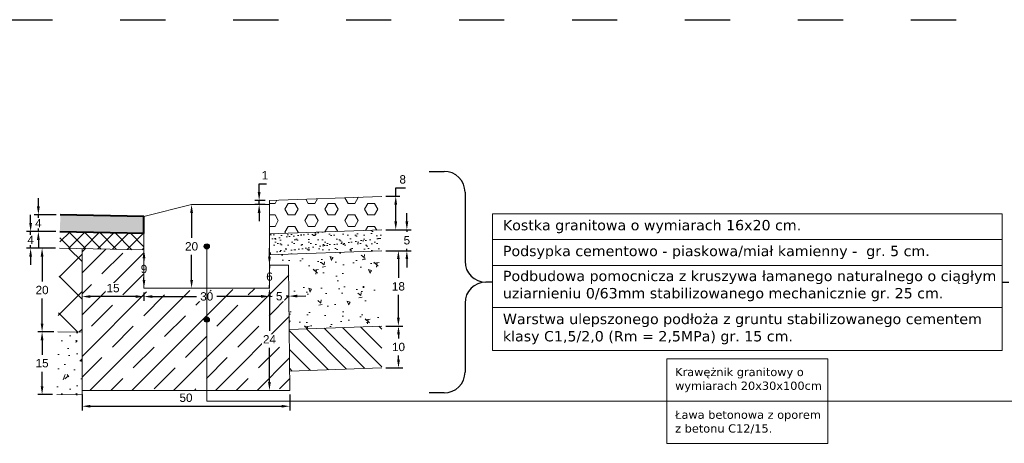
# Model space of a CAD drawing. Header units: millimetres. Extents: x 2422 to 2697, y 999 to 1037.
# Tile 7 of 48: x 2664.04 to 2666.4, y 999.3 to 1000.31. Entities that reach past the tile are written whole.
import ezdxf

# ---------------------------------------------------------------- set-up
doc = ezdxf.new("R2010")
doc.units = ezdxf.units.MM
doc.linetypes.add('ACAD_ISO03W100', pattern=[30, 12, -18])
for name, color, linetype, lineweight, true_color in [('1_warstwa_ścier.', 7, 'Continuous', 15, 0x636363), ('2_warstwa_wiąż.', 7, 'Continuous', 13, 0x8d8268), ('_PN-nawierzchnia_asfalt', 250, 'Continuous', 40, 0x333333), ('Ulepszone_podloze_stab.', 7, 'Continuous', 13, 0x99410b)]:
    doc.layers.add(name, color=color, linetype=linetype, lineweight=lineweight, true_color=true_color)
doc.layers.add('1_warstwa_ścier._wypel', color=7, linetype='Continuous', true_color=0x636363, transparency=0.7)
doc.layers.add('4_podbudowa_pom.', color=7, linetype='Continuous', true_color=0x906713)
for name, color, linetype, lineweight in [('_JB_Opisowe', 7, 'Continuous', 0), ('_JB_Podsypka', 30, 'Continuous', 9), ('_JB_Wypełnienie_Ronda', 7, 'Continuous', 9), ('_JB_Ława', 1, 'Continuous', 13), ('_PN-konstrukcja_linie', 7, 'Continuous', 18), ('_SZK-wymiary_0.2', 7, 'Continuous', 15), ('kraweznik', 5, 'Continuous', 13)]:
    doc.layers.add(name, color=color, linetype=linetype, lineweight=lineweight)
doc.layers.add('_SZK-opis_0.2', color=7, linetype='Continuous')
doc.layers.add('TEMP', color=80, linetype='Continuous', plot=False)
doc.styles.add('kuba', font='verdana.ttf', dxfattribs={"height": 0.1})
doc.styles.add('standard szczeg', font='arial.ttf', dxfattribs={"height": 0.02})
doc.dimstyles.new('p normalny szczeg.', dxfattribs={"dimtxt": 0.02, "dimasz": 0.02, "dimexe": 0.01, "dimexo": 0.01, "dimgap": 0.01, "dimtad": 1, "dimtih": 1, "dimtoh": 1, "dimdec": 0, "dimlfac": 100, "dimzin": 1, "dimtxsty": 'standard szczeg', "dimcen": 2.5, "dimazin": 0, "dimtfac": 1, "dimtdec": 0, "dimtmove": 0, "dimatfit": 3, "dimfxl": 1, "dimarcsym": 0})

# ---------------------------------------------------------------- blocks, each defined once
blk = doc.blocks.new('*D345')
at = {"layer": '_SZK-wymiary_0.2', "color": 0, "lineweight": -2, "transparency": 16777216}
for p, q in [((2664.1235, 999.5662), (2664.0855, 999.5662)), ((2664.0955, 999.5462), (2664.0955, 999.5115)), ((2664.0955, 999.4363), (2664.0955, 999.471)), ((2664.1205, 999.4163), (2664.0855, 999.4163))]:
    blk.add_line(p, q, dxfattribs=at)
at = {"layer": '_SZK-wymiary_0.2', "color": 0, "transparency": 16777216}
for points in [[(2664.0922, 999.5462), (2664.0989, 999.5462), (2664.0955, 999.5662)], [(2664.0922, 999.4363), (2664.0989, 999.4363), (2664.0955, 999.4163)]]:
    blk.add_solid(points, dxfattribs=at)
at = {"layer": 'Defpoints', "color": 0, "transparency": 16777216}
for p in [(2664.1335, 999.5662), (2664.0955, 999.4163), (2664.1305, 999.4163)]:
    blk.add_point(p, dxfattribs=at)
at = {"layer": '_SZK-wymiary_0.2', "color": 0, "transparency": 16777216, "insert": (2664.0955, 999.4912), "char_height": 0.02, "attachment_point": 5, "style": 'standard szczeg'}
blk.add_mtext('15', dxfattribs=at)
blk = doc.blocks.new('*D346')
at = {"layer": '_SZK-wymiary_0.2', "color": 0, "lineweight": -2, "transparency": 16777216}
for p, q in [((2664.1275, 999.7662), (2664.0855, 999.7662)), ((2664.0955, 999.7462), (2664.0955, 999.6864)), ((2664.0955, 999.5862), (2664.0955, 999.646)), ((2664.1235, 999.5662), (2664.0855, 999.5662))]:
    blk.add_line(p, q, dxfattribs=at)
at = {"layer": '_SZK-wymiary_0.2', "color": 0, "transparency": 16777216}
for points in [[(2664.0922, 999.7462), (2664.0989, 999.7462), (2664.0955, 999.7662)], [(2664.0922, 999.5862), (2664.0989, 999.5862), (2664.0955, 999.5662)]]:
    blk.add_solid(points, dxfattribs=at)
at = {"layer": 'Defpoints', "color": 0, "transparency": 16777216}
for p in [(2664.1375, 999.7662), (2664.0955, 999.5662), (2664.1335, 999.5662)]:
    blk.add_point(p, dxfattribs=at)
at = {"layer": '_SZK-wymiary_0.2', "color": 0, "transparency": 16777216, "insert": (2664.0955, 999.6662), "char_height": 0.02, "attachment_point": 5, "style": 'standard szczeg'}
blk.add_mtext('20', dxfattribs=at)
blk = doc.blocks.new('*D347')
at = {"layer": '_SZK-wymiary_0.2', "color": 0, "lineweight": -2, "transparency": 16777216}
for p, q in [((2664.0866, 999.8662), (2664.0866, 999.8862)), ((2664.1291, 999.8462), (2664.0766, 999.8462)), ((2664.0866, 999.8062), (2664.0866, 999.8462)), ((2664.1283, 999.8062), (2664.0766, 999.8062)), ((2664.0866, 999.7862), (2664.0866, 999.7662))]:
    blk.add_line(p, q, dxfattribs=at)
at = {"layer": '_SZK-wymiary_0.2', "color": 0, "transparency": 16777216}
for points in [[(2664.0833, 999.8662), (2664.09, 999.8662), (2664.0866, 999.8462)], [(2664.0833, 999.7862), (2664.09, 999.7862), (2664.0866, 999.8062)]]:
    blk.add_solid(points, dxfattribs=at)
at = {"layer": 'Defpoints', "color": 0, "transparency": 16777216}
for p in [(2664.1391, 999.8462), (2664.1383, 999.8062)]:
    blk.add_point(p, dxfattribs=at)
at = {"layer": '_SZK-wymiary_0.2', "color": 0, "transparency": 16777216, "insert": (2664.0866, 999.8262), "char_height": 0.02, "attachment_point": 5, "style": 'standard szczeg', "bg_fill": 3, "box_fill_scale": 1.1, "bg_fill_color": 256, "bg_fill_true_color": 13158600, "bg_fill_transparency": 0}
blk.add_mtext('4', dxfattribs=at)
at = {"layer": 'Defpoints', "color": 0, "transparency": 16777216}
blk.add_point((2664.0866, 999.8462), dxfattribs=at)
blk = doc.blocks.new('*D348')
at = {"layer": '_SZK-wymiary_0.2', "color": 0, "lineweight": -2, "transparency": 16777216}
for p, q in [((2664.0681, 999.8262), (2664.0681, 999.8462)), ((2664.1283, 999.8062), (2664.0581, 999.8062)), ((2664.0681, 999.7662), (2664.0681, 999.8062)), ((2664.1275, 999.7662), (2664.0581, 999.7662)), ((2664.0681, 999.7462), (2664.0681, 999.7262))]:
    blk.add_line(p, q, dxfattribs=at)
at = {"layer": '_SZK-wymiary_0.2', "color": 0, "transparency": 16777216}
for points in [[(2664.0648, 999.8262), (2664.0714, 999.8262), (2664.0681, 999.8062)], [(2664.0648, 999.7462), (2664.0714, 999.7462), (2664.0681, 999.7662)]]:
    blk.add_solid(points, dxfattribs=at)
at = {"layer": 'Defpoints', "color": 0, "transparency": 16777216}
for p in [(2664.1383, 999.8062), (2664.1375, 999.7662)]:
    blk.add_point(p, dxfattribs=at)
at = {"layer": '_SZK-wymiary_0.2', "color": 0, "transparency": 16777216, "insert": (2664.0681, 999.7862), "char_height": 0.02, "attachment_point": 5, "style": 'standard szczeg', "bg_fill": 3, "box_fill_scale": 1.1, "bg_fill_color": 256, "bg_fill_true_color": 13158600, "bg_fill_transparency": 0}
blk.add_mtext('4', dxfattribs=at)
at = {"layer": 'Defpoints', "color": 0, "transparency": 16777216}
blk.add_point((2664.0681, 999.8062), dxfattribs=at)
blk = doc.blocks.new('*D349')
at = {"layer": '_SZK-wymiary_0.2', "color": 0, "lineweight": -2, "transparency": 16777216}
for p, q in [((2664.6144, 999.9006), (2664.6144, 999.9206)), ((2664.6144, 999.9206), (2664.6318, 999.9206)), ((2664.6291, 999.8806), (2664.6044, 999.8806)), ((2664.6144, 999.8706), (2664.6144, 999.8806)), ((2664.6291, 999.8706), (2664.6044, 999.8706)), ((2664.6144, 999.8506), (2664.6144, 999.8306))]:
    blk.add_line(p, q, dxfattribs=at)
at = {"layer": '_SZK-wymiary_0.2', "color": 0, "transparency": 16777216}
for points in [[(2664.6111, 999.9006), (2664.6178, 999.9006), (2664.6144, 999.8806)], [(2664.6111, 999.8506), (2664.6178, 999.8506), (2664.6144, 999.8706)]]:
    blk.add_solid(points, dxfattribs=at)
at = {"layer": 'Defpoints', "color": 0, "transparency": 16777216}
for p in [(2664.6144, 999.8806), (2664.6391, 999.8806), (2664.6391, 999.8706)]:
    blk.add_point(p, dxfattribs=at)
at = {"layer": '_SZK-wymiary_0.2', "color": 0, "transparency": 16777216, "insert": (2664.6281, 999.9407), "char_height": 0.02, "attachment_point": 5, "style": 'standard szczeg', "bg_fill": 3, "box_fill_scale": 1.1, "bg_fill_color": 256, "bg_fill_true_color": 13158600, "bg_fill_transparency": 0}
blk.add_mtext('1', dxfattribs=at)
blk = doc.blocks.new('*D351')
at = {"layer": '_SZK-wymiary_0.2', "color": 0, "lineweight": -2, "transparency": 16777216}
for p, q in [((2664.4529, 999.8506), (2664.4529, 999.7908)), ((2664.4529, 999.6906), (2664.4529, 999.7504))]:
    blk.add_line(p, q, dxfattribs=at)
at = {"layer": '_SZK-wymiary_0.2', "color": 0, "transparency": 16777216}
for points in [[(2664.4496, 999.8506), (2664.4563, 999.8506), (2664.4529, 999.8706)], [(2664.4496, 999.6906), (2664.4563, 999.6906), (2664.4529, 999.6706)]]:
    blk.add_solid(points, dxfattribs=at)
at = {"layer": 'Defpoints', "color": 0, "transparency": 16777216}
for p in [(2664.4529, 999.8706), (2664.4529, 999.6706), (2664.4529, 999.6706)]:
    blk.add_point(p, dxfattribs=at)
at = {"layer": '_SZK-wymiary_0.2', "color": 0, "transparency": 16777216, "insert": (2664.4529, 999.7706), "char_height": 0.02, "attachment_point": 5, "style": 'standard szczeg', "bg_fill": 3, "box_fill_scale": 1.1, "bg_fill_color": 256, "bg_fill_true_color": 13158600, "bg_fill_transparency": 0}
blk.add_mtext('20', dxfattribs=at)
blk = doc.blocks.new('*D350')
at = {"layer": '_SZK-wymiary_0.2', "color": 0, "lineweight": -2, "transparency": 16777216}
for p, q in [((2664.1912, 999.4162), (2664.1912, 999.3783)), ((2664.6881, 999.416), (2664.6881, 999.3783)), ((2664.2112, 999.3883), (2664.6681, 999.3883))]:
    blk.add_line(p, q, dxfattribs=at)
at = {"layer": '_SZK-wymiary_0.2', "color": 0, "transparency": 16777216}
for points in [[(2664.2112, 999.3916), (2664.2112, 999.385), (2664.1912, 999.3883)], [(2664.6681, 999.3916), (2664.6681, 999.385), (2664.6881, 999.3883)]]:
    blk.add_solid(points, dxfattribs=at)
at = {"layer": 'Defpoints', "color": 0, "transparency": 16777216}
for p in [(2664.1912, 999.4262), (2664.6881, 999.426), (2664.6881, 999.3883)]:
    blk.add_point(p, dxfattribs=at)
at = {"layer": '_SZK-wymiary_0.2', "color": 0, "transparency": 16777216, "insert": (2664.4396, 999.4085), "char_height": 0.02, "attachment_point": 5, "style": 'standard szczeg', "bg_fill": 3, "box_fill_scale": 1.1, "bg_fill_color": 256, "bg_fill_true_color": 13158600, "bg_fill_transparency": 0}
blk.add_mtext('50', dxfattribs=at)
blk = doc.blocks.new('*D352')
at = {"layer": '_SZK-wymiary_0.2', "color": 0, "lineweight": -2, "transparency": 16777216}
for p, q in [((2664.3391, 999.6606), (2664.3391, 999.6406)), ((2664.3591, 999.6507), (2664.4648, 999.6508)), ((2664.6191, 999.6511), (2664.5134, 999.6509)), ((2664.6391, 999.6611), (2664.6391, 999.6411))]:
    blk.add_line(p, q, dxfattribs=at)
at = {"layer": '_SZK-wymiary_0.2', "color": 0, "transparency": 16777216}
for points in [[(2664.3591, 999.654), (2664.3591, 999.6473), (2664.3391, 999.6506)], [(2664.6191, 999.6544), (2664.6191, 999.6478), (2664.6391, 999.6511)]]:
    blk.add_solid(points, dxfattribs=at)
at = {"layer": 'Defpoints', "color": 0, "transparency": 16777216}
for p in [(2664.3391, 999.6706), (2664.6391, 999.6711), (2664.3391, 999.6506)]:
    blk.add_point(p, dxfattribs=at)
at = {"layer": '_SZK-wymiary_0.2', "color": 0, "transparency": 16777216, "insert": (2664.4891, 999.6509), "char_height": 0.02, "attachment_point": 5, "style": 'standard szczeg', "bg_fill": 3, "box_fill_scale": 1.1, "bg_fill_color": 256, "bg_fill_true_color": 13158600, "bg_fill_transparency": 0}
blk.add_mtext('30', dxfattribs=at)
blk = doc.blocks.new('*D353')
at = {"layer": '_SZK-wymiary_0.2', "color": 0, "lineweight": -2, "transparency": 16777216}
for p, q in [((2664.6191, 999.6509), (2664.5991, 999.6507)), ((2664.6391, 999.6511), (2664.6458, 999.6512)), ((2664.6857, 999.6516), (2664.679, 999.6515)), ((2664.7057, 999.6518), (2664.7257, 999.652))]:
    blk.add_line(p, q, dxfattribs=at)
at = {"layer": '_SZK-wymiary_0.2', "color": 0, "transparency": 16777216}
for points in [[(2664.6191, 999.6542), (2664.6192, 999.6476), (2664.6391, 999.6511)], [(2664.7056, 999.6552), (2664.7057, 999.6485), (2664.6857, 999.6516)]]:
    blk.add_solid(points, dxfattribs=at)
at = {"layer": 'Defpoints', "color": 0, "transparency": 16777216}
for p in [(2664.6391, 999.6511), (2664.6857, 999.6516), (2664.6857, 999.6516)]:
    blk.add_point(p, dxfattribs=at)
at = {"layer": '_SZK-wymiary_0.2', "color": 0, "transparency": 16777216, "insert": (2664.6624, 999.6514), "char_height": 0.02, "attachment_point": 5, "style": 'standard szczeg', "bg_fill": 3, "box_fill_scale": 1.1, "bg_fill_color": 256, "bg_fill_true_color": 13158600, "bg_fill_transparency": 0}
blk.add_mtext('5', dxfattribs=at)
blk = doc.blocks.new('*D354')
at = {"layer": '_SZK-wymiary_0.2', "color": 0, "lineweight": -2, "transparency": 16777216}
blk.add_line((2664.3191, 999.6506), (2664.2112, 999.6506), dxfattribs=at)
at = {"layer": '_SZK-wymiary_0.2', "color": 0, "transparency": 16777216}
for points in [[(2664.2112, 999.654), (2664.2112, 999.6473), (2664.1912, 999.6506)], [(2664.3191, 999.654), (2664.3191, 999.6473), (2664.3391, 999.6506)]]:
    blk.add_solid(points, dxfattribs=at)
at = {"layer": 'Defpoints', "color": 0, "transparency": 16777216}
for p in [(2664.1912, 999.6506), (2664.1912, 999.6506), (2664.3391, 999.6506)]:
    blk.add_point(p, dxfattribs=at)
at = {"layer": '_SZK-wymiary_0.2', "color": 0, "transparency": 16777216, "insert": (2664.2652, 999.6708), "char_height": 0.02, "attachment_point": 5, "style": 'standard szczeg', "bg_fill": 3, "box_fill_scale": 1.1, "bg_fill_color": 256, "bg_fill_true_color": 13158600, "bg_fill_transparency": 0}
blk.add_mtext('15', dxfattribs=at)
blk = doc.blocks.new('*D355')
at = {"layer": '_SZK-wymiary_0.2', "color": 0, "lineweight": -2, "transparency": 16777216}
for p, q in [((2664.6391, 999.6506), (2664.6391, 999.5685)), ((2664.6391, 999.4462), (2664.6391, 999.5284))]:
    blk.add_line(p, q, dxfattribs=at)
at = {"layer": '_SZK-wymiary_0.2', "color": 0, "transparency": 16777216}
for points in [[(2664.6358, 999.6506), (2664.6424, 999.6506), (2664.6391, 999.6706)], [(2664.6358, 999.4462), (2664.6424, 999.4462), (2664.6391, 999.4262)]]:
    blk.add_solid(points, dxfattribs=at)
at = {"layer": 'Defpoints', "color": 0, "transparency": 16777216}
for p in [(2664.6391, 999.6706), (2664.6391, 999.4262), (2664.6391, 999.4262)]:
    blk.add_point(p, dxfattribs=at)
at = {"layer": '_SZK-wymiary_0.2', "color": 0, "transparency": 16777216, "insert": (2664.6391, 999.5484), "char_height": 0.02, "attachment_point": 5, "style": 'standard szczeg', "bg_fill": 3, "box_fill_scale": 1.1, "bg_fill_color": 256, "bg_fill_true_color": 13158600, "bg_fill_transparency": 0}
blk.add_mtext('24', dxfattribs=at)
blk = doc.blocks.new('*D356')
at = {"layer": '_SZK-wymiary_0.2', "color": 0, "lineweight": -2, "transparency": 16777216}
for p, q in [((2664.6391, 999.746), (2664.6391, 999.766)), ((2664.6391, 999.726), (2664.6391, 999.7185)), ((2664.6391, 999.6706), (2664.6391, 999.6781)), ((2664.6391, 999.6506), (2664.6391, 999.6306))]:
    blk.add_line(p, q, dxfattribs=at)
at = {"layer": '_SZK-wymiary_0.2', "color": 0, "transparency": 16777216}
for points in [[(2664.6358, 999.746), (2664.6424, 999.746), (2664.6391, 999.726)], [(2664.6358, 999.6506), (2664.6424, 999.6506), (2664.6391, 999.6706)]]:
    blk.add_solid(points, dxfattribs=at)
at = {"layer": 'Defpoints', "color": 0, "transparency": 16777216}
for p in [(2664.6391, 999.726), (2664.6391, 999.726), (2664.6391, 999.6706)]:
    blk.add_point(p, dxfattribs=at)
at = {"layer": '_SZK-wymiary_0.2', "color": 0, "transparency": 16777216, "insert": (2664.6391, 999.6983), "char_height": 0.02, "attachment_point": 5, "style": 'standard szczeg', "bg_fill": 3, "box_fill_scale": 1.1, "bg_fill_color": 256, "bg_fill_true_color": 13158600, "bg_fill_transparency": 0}
blk.add_mtext('6', dxfattribs=at)
blk = doc.blocks.new('*D357')
at = {"layer": '_SZK-wymiary_0.2', "color": 0, "lineweight": -2, "transparency": 16777216}
for p, q in [((2664.3391, 999.7422), (2664.3391, 999.7366)), ((2664.3391, 999.6906), (2664.3391, 999.6962))]:
    blk.add_line(p, q, dxfattribs=at)
at = {"layer": '_SZK-wymiary_0.2', "color": 0, "transparency": 16777216}
for points in [[(2664.3358, 999.7422), (2664.3425, 999.7422), (2664.3391, 999.7622)], [(2664.3358, 999.6906), (2664.3424, 999.6906), (2664.3391, 999.6706)]]:
    blk.add_solid(points, dxfattribs=at)
at = {"layer": 'Defpoints', "color": 0, "transparency": 16777216}
for p in [(2664.3391, 999.7622), (2664.3391, 999.7622), (2664.3391, 999.6706)]:
    blk.add_point(p, dxfattribs=at)
at = {"layer": '_SZK-wymiary_0.2', "color": 0, "transparency": 16777216, "insert": (2664.3391, 999.7164), "char_height": 0.02, "attachment_point": 5, "style": 'standard szczeg', "bg_fill": 3, "box_fill_scale": 1.1, "bg_fill_color": 256, "bg_fill_true_color": 13158600, "bg_fill_transparency": 0}
blk.add_mtext('9', dxfattribs=at)
blk = doc.blocks.new('*D362')
at = {"layer": '_SZK-wymiary_0.2', "color": 0, "lineweight": -2, "transparency": 16777216}
for p, q in [((2664.9176, 999.7602), (2664.9573, 999.7602)), ((2664.9473, 999.7402), (2664.9473, 999.6951)), ((2664.9473, 999.6001), (2664.9473, 999.6547)), ((2664.9176, 999.5801), (2664.9573, 999.5801))]:
    blk.add_line(p, q, dxfattribs=at)
at = {"layer": '_SZK-wymiary_0.2', "color": 0, "transparency": 16777216}
for points in [[(2664.944, 999.7402), (2664.9506, 999.7402), (2664.9473, 999.7602)], [(2664.944, 999.6001), (2664.9506, 999.6001), (2664.9473, 999.5801)]]:
    blk.add_solid(points, dxfattribs=at)
at = {"layer": 'Defpoints', "color": 0, "transparency": 16777216}
for p in [(2664.9076, 999.7602), (2664.9076, 999.5801), (2664.9473, 999.5801)]:
    blk.add_point(p, dxfattribs=at)
at = {"layer": '_SZK-wymiary_0.2', "color": 0, "transparency": 16777216, "insert": (2664.9473, 999.6749), "char_height": 0.02, "attachment_point": 5, "style": 'standard szczeg'}
blk.add_mtext('18', dxfattribs=at)
blk = doc.blocks.new('*D363')
at = {"layer": '_SZK-wymiary_0.2', "color": 0, "lineweight": -2, "transparency": 16777216}
for p, q in [((2664.9176, 999.5801), (2664.9576, 999.5801)), ((2664.9476, 999.5601), (2664.9476, 999.5503)), ((2664.9476, 999.5), (2664.9476, 999.5098)), ((2664.9176, 999.48), (2664.9576, 999.48))]:
    blk.add_line(p, q, dxfattribs=at)
at = {"layer": '_SZK-wymiary_0.2', "color": 0, "transparency": 16777216}
for points in [[(2664.9442, 999.5601), (2664.9509, 999.5601), (2664.9476, 999.5801)], [(2664.9442, 999.5), (2664.9509, 999.5), (2664.9476, 999.48)]]:
    blk.add_solid(points, dxfattribs=at)
at = {"layer": 'Defpoints', "color": 0, "transparency": 16777216}
for p in [(2664.9076, 999.5801), (2664.9076, 999.48), (2664.9476, 999.48)]:
    blk.add_point(p, dxfattribs=at)
at = {"layer": '_SZK-wymiary_0.2', "color": 0, "transparency": 16777216, "insert": (2664.9476, 999.53), "char_height": 0.02, "attachment_point": 5, "style": 'standard szczeg'}
blk.add_mtext('10', dxfattribs=at)
blk = doc.blocks.new('*D364')
at = {"layer": '_SZK-wymiary_0.2', "color": 0, "lineweight": -2, "transparency": 16777216}
for p, q in [((2664.941, 999.8905), (2664.941, 999.9105)), ((2664.941, 999.9105), (2664.9642, 999.9105)), ((2664.9176, 999.8905), (2664.951, 999.8905)), ((2664.941, 999.8302), (2664.941, 999.8705)), ((2664.9176, 999.8102), (2664.951, 999.8102))]:
    blk.add_line(p, q, dxfattribs=at)
at = {"layer": '_SZK-wymiary_0.2', "color": 0, "transparency": 16777216}
for points in [[(2664.9377, 999.8705), (2664.9443, 999.8705), (2664.941, 999.8905)], [(2664.9377, 999.8302), (2664.9443, 999.8302), (2664.941, 999.8102)]]:
    blk.add_solid(points, dxfattribs=at)
at = {"layer": 'Defpoints', "color": 0, "transparency": 16777216}
for p in [(2664.9076, 999.8905), (2664.941, 999.8905), (2664.9076, 999.8102)]:
    blk.add_point(p, dxfattribs=at)
at = {"layer": '_SZK-wymiary_0.2', "color": 0, "transparency": 16777216, "insert": (2664.9576, 999.9307), "char_height": 0.02, "attachment_point": 5, "style": 'standard szczeg', "bg_fill": 3, "box_fill_scale": 1.1, "bg_fill_color": 256, "bg_fill_true_color": 13158600, "bg_fill_transparency": 0}
blk.add_mtext('8', dxfattribs=at)
blk = doc.blocks.new('*D365')
at = {"layer": '_SZK-wymiary_0.2', "color": 0, "lineweight": -2, "transparency": 16777216}
for p, q in [((2664.9676, 999.8302), (2664.9676, 999.8502)), ((2664.9176, 999.8102), (2664.9776, 999.8102)), ((2664.9676, 999.8102), (2664.9676, 999.8054)), ((2664.9176, 999.7602), (2664.9776, 999.7602)), ((2664.9676, 999.7602), (2664.9676, 999.765)), ((2664.9676, 999.7402), (2664.9676, 999.7202))]:
    blk.add_line(p, q, dxfattribs=at)
at = {"layer": '_SZK-wymiary_0.2', "color": 0, "transparency": 16777216}
for points in [[(2664.9643, 999.8302), (2664.9709, 999.8302), (2664.9676, 999.8102)], [(2664.9643, 999.7402), (2664.9709, 999.7402), (2664.9676, 999.7602)]]:
    blk.add_solid(points, dxfattribs=at)
at = {"layer": 'Defpoints', "color": 0, "transparency": 16777216}
for p in [(2664.9076, 999.8102), (2664.9076, 999.7602), (2664.9676, 999.7602)]:
    blk.add_point(p, dxfattribs=at)
at = {"layer": '_SZK-wymiary_0.2', "color": 0, "transparency": 16777216, "insert": (2664.9676, 999.7852), "char_height": 0.02, "attachment_point": 5, "style": 'standard szczeg', "bg_fill": 3, "box_fill_scale": 1.1, "bg_fill_color": 256, "bg_fill_true_color": 13158600, "bg_fill_transparency": 0}
blk.add_mtext('5', dxfattribs=at)

msp = doc.modelspace()

# ---------------------------------------------------------------- hatches: boundary and pattern name
at = {"layer": '1_warstwa_ścier._wypel', "lineweight": 13, "ltscale": 0.09, "transparency": 33554508}
h = msp.add_hatch(color=7, dxfattribs=at)
h.dxf.hatch_style = 1
h.paths.add_polyline_path([(2664.3391, 999.8422), (2664.3391, 999.8022), (2664.1383, 999.8062), (2664.1391, 999.8462)])
at = {"layer": '2_warstwa_wiąż.', "lineweight": 13, "ltscale": 0.09}
h = msp.add_hatch(dxfattribs=at)
h.set_pattern_fill('ANSI37', scale=0.008, angle=90)
h.set_pattern_definition([(135, (145.127142, -866.293069), (-0.01796051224, -0.01796051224), []), (225, (145.127142, -866.293069), (0.01796051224, -0.01796051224), [])])
h.paths.add_polyline_path([(2664.1383, 999.8062), (2664.3383, 999.8022), (2664.3391, 999.7622), (2664.1375, 999.7662)])
at = {"layer": '4_podbudowa_pom.', "lineweight": 13, "ltscale": 0.09}
h = msp.add_hatch(dxfattribs=at)
h.set_pattern_fill('ANSI37', scale=0.02, angle=90)
h.set_pattern_definition([(135, (-832.639696, 825.97539), (-0.0449012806, -0.0449012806), []), (225, (-832.639696, 825.97539), (0.0449012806, -0.0449012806), [])])
h.paths.add_polyline_path([(2664.1912, 999.5651), (2664.1912, 999.7653), (2664.1375, 999.7662), (2664.1335, 999.5662)])
h = msp.add_hatch(dxfattribs=at)
h.set_pattern_fill('AR-CONC', scale=0.0005, angle=89.9639)
h.set_pattern_definition([(139.9639045, (143.17763, -865.48672), (0.008026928, 0.0910872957), [0.009525, -0.104775]), (84.9639045, (143.17763, -865.48672), (-0.095539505, -0.0175615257), [0.00762, -0.083820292]), (190.4153492, (143.1783, -865.47913), (-0.0875125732, 0.0735257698), [0.0080950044, -0.0890451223]), (136.1481045, (143.15223, -865.4867), (0.0211065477, 0.1355262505), [0.0142875, -0.1571625]), (186.599462, (143.15399, -865.4754), (-0.123638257, 0.118779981), [0.0121425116, -0.133567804]), (81.1480557, (143.15223, -865.4867), (-0.123638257, 0.118779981), [0.0114299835, -0.125729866]), (110.9639045, (143.15859, -865.474004), (0.0511803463, 0.0757749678), [0.009525, -0.104775]), (55.9639045, (143.15859, -865.474), (-0.0920744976, 0.030959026), [0.00762, -0.08382]), (161.4153495, (143.16285, -865.46769), (-0.0408941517, 0.1067339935), [0.0080950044, -0.0890449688]), (127.4639045, (143.17763, -865.486716), (-0.04227653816, 0.00157093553), [0, -0.082804, 0, -0.08509, 0, -0.0841375]), (97.4639045, (143.17763, -865.486716), (-0.0500692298, 0.03344138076), [0, -0.048514, 0, -0.080899, 0, -0.0320675]), (57.4639045, (143.17761, -865.515037), (0.00290708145, 0.06779347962), [0, -0.03175, 0, -0.09906, 0, -0.131445]), (47.4639045, (143.177604, -865.52774), (-0.0126665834, 0.0740725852), [0, -0.041275, 0, -0.065786, 0, -0.093345])])
h.paths.add_polyline_path([(2664.9076, 999.5801), (2664.9076, 999.7602), (2664.6391, 999.7506), (2664.6391, 999.726), (2664.6849, 999.726), (2664.6865, 999.5721)])
h = msp.add_hatch(dxfattribs=at)
h.set_pattern_fill('CONC', scale=0.005, angle=90)
h.set_pattern_definition([(90, (0.43685, -7.85206), (-0.127, 2e-16), [0, -0.127]), (90, (0.4813, -7.85079), (-0.127, 2e-16), [0, -0.127]), (90, (0.41272, -7.84698), (-0.127, 2e-16), [0, -0.127]), (68.1986, (0.45209, -7.91302), (0.12699998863, 0.38100003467), [0.013678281, -0.670237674]), (306.8699, (0.45717, -7.90032), (-0.25400001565, 0.38099998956), [0.00635, -0.62865]), (220.6013, (0.46098, -7.9054), (0.761999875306, 0.6350000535), [0.011708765, -1.159173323]), (296.5651, (0.47622, -7.94731), (0.1270001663, -0.1269998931), [0.002839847, -0.281140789]), (56.3099, (0.47749, -7.94985), (0.1270001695, 0.25399994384), [0.004579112, -0.453325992]), (198.4349, (0.48003, -7.94604), (-0.2540000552, -0.1269997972), [0.004016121, -0.397593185]), (315, (0.48892, -7.86603), (0.1270000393, -3e-16), [0.005388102, -0.174216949]), (90, (0.49273, -7.86984), (-0.127, 0.127), [0.00762, -0.11938]), (225, (0.49273, -7.86222), (-2e-16, -0.1270000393), [0.005388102, -0.174216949]), (341.5651, (0.40764, -7.88127), (-0.2540000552, 0.1269997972), [0.004016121, -0.397593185]), (90, (0.41145, -7.88254), (-0.127, 0.127), [0.00635, -0.12065]), (233.1301, (0.41145, -7.87619), (-0.25400001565, -0.38099998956), [0.00635, -0.62865]), (303.6901, (0.40637, -7.94858), (-0.1270001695, 0.25399994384), [0.004579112, -0.453325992]), (71.5651, (0.40891, -7.95239), (-0.1269997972, -0.2540000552), [0.008032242, -0.393577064]), (216.8699, (0.41145, -7.94477), (0.38099998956, 0.25400001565), [0.00635, -0.62865]), (90, (0.41145, -7.91175), (-0.127, 2e-16), [0, -0.127]), (90, (0.44447, -7.94604), (-0.127, 2e-16), [0, -0.127]), (90, (0.49146, -7.91048), (-0.127, 2e-16), [0, -0.127]), (90, (0.45209, -7.87619), (-0.127, 2e-16), [0, -0.127]), (90, (0.4305, -7.91302), (-0.127, 2e-16), [0, -0.127]), (90, (0.42669, -7.94096), (-0.127, 2e-16), [0, -0.127]), (90, (0.43431, -7.92953), (-0.127, 2e-16), [0, -0.127]), (90, (0.46479, -7.93461), (-0.127, 2e-16), [0, -0.127]), (90, (0.45971, -7.96509), (-0.127, 2e-16), [0, -0.127]), (90, (0.4305, -7.96382), (-0.127, 2e-16), [0, -0.127]), (90, (0.40256, -7.96763), (-0.127, 2e-16), [0, -0.127]), (90, (0.39748, -7.92826), (-0.127, 2e-16), [0, -0.127]), (90, (0.3924, -7.90032), (-0.127, 2e-16), [0, -0.127]), (90, (0.39748, -7.85587), (-0.127, 2e-16), [0, -0.127]), (90, (0.43685, -7.88635), (-0.127, 2e-16), [0, -0.127]), (90, (0.41399, -7.89905), (-0.127, 2e-16), [0, -0.127]), (90, (0.47495, -7.88889), (-0.127, 2e-16), [0, -0.127]), (90, (0.4813, -7.92699), (-0.127, 2e-16), [0, -0.127]), (90, (0.50924, -7.88889), (-0.127, 2e-16), [0, -0.127]), (90, (0.50162, -7.9308), (-0.127, 2e-16), [0, -0.127]), (90, (0.50543, -7.97144), (-0.127, 2e-16), [0, -0.127]), (90, (0.51178, -7.9562), (-0.127, 2e-16), [0, -0.127]), (90, (0.494, -7.95493), (-0.127, 2e-16), [0, -0.127]), (90, (0.51432, -7.86984), (-0.127, 2e-16), [0, -0.127]), (90, (0.46225, -7.8546), (-0.127, 2e-16), [0, -0.127]), (90, (0.42415, -7.86095), (-0.127, 2e-16), [0, -0.127]), (90, (0.51559, -7.91937), (-0.127, 2e-16), [0, -0.127])])
h.paths.add_polyline_path([(2664.1912, 999.4156), (2664.1912, 999.5651), (2664.1335, 999.5662), (2664.1305, 999.4163)])
at = {"layer": '_JB_Podsypka', "ltscale": 0.09}
h = msp.add_hatch(dxfattribs=at)
h.set_pattern_fill('AR-SAND', scale=0.0005, angle=-0.0361, style=0)
h.set_pattern_definition([(37.4639045, (156.348691, -865.088927), (-0.00078459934, 0.02447116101), [0, -0.019304, 0, -0.02159, 0, -0.0206375]), (7.4639045, (156.34869, -865.088927), (0.02249873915, 0.03582708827), [0, -0.010414, 0, -0.017399, 0, -0.0066675]), (327.4639045, (156.33307, -865.088917), (0.03954965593, 4.694355e-05), [0, -0.00635, 0, -0.02286, 0, -0.029845]), (317.4639045, (156.33307, -865.088917), (0.03818483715, 0.0111224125), [0, -0.003175, 0, -0.014986, 0, -0.017145])])
h.paths.add_polyline_path([(2664.9076, 999.7602), (2664.9076, 999.8102), (2664.6391, 999.8006), (2664.6391, 999.7506)])
at = {"layer": '_JB_Wypełnienie_Ronda'}
h = msp.add_hatch(dxfattribs=at)
h.set_pattern_fill('HEX', color=240, scale=0.005)
h.set_pattern_definition([(0, (2660.350192, 999.873463), (0, 0.0274963), [0.015875, -0.03175]), (120, (2660.350192, 999.873463), (-0.0238125, -0.01374815), [0.015875, -0.03175]), (60, (2660.366067, 999.873463), (-0.0238125, 0.01374815), [0.015875, -0.03175])])
h.paths.add_polyline_path([(2664.9076, 999.8102), (2664.9076, 999.8903), (2664.6391, 999.8806), (2664.6391, 999.8006)])
at = {"layer": '_JB_Ława', "lineweight": 13}
h = msp.add_hatch(dxfattribs=at)
h.set_pattern_fill('JIS_STN_1E', scale=0.070659, style=0)
h.set_pattern_definition([(45, (2638.95708, 990.46139), (-0.04996362, 0.04996362), []), (45, (2639.006895, 990.46139), (-0.04996362, 0.04996362), [0.07065923, -0.03532962])])
h.paths.add_polyline_path([(2664.6849, 999.7262), (2664.6881, 999.4262), (2664.1912, 999.4262), (2664.1912, 999.7651), (2664.3391, 999.7622), (2664.3391, 999.6614), (2664.3393, 999.6614), (2664.6391, 999.6706), (2664.6391, 999.7262)])
at = {"layer": '_SZK-opis_0.2', "ltscale": 0.09}
h = msp.add_hatch(color=256, dxfattribs=at)
h.dxf.hatch_style = 1
h.paths.add_polyline_path([(2664.4951, 999.7706, -1), (2664.4831, 999.7706, -1)])
h = msp.add_hatch(color=256, dxfattribs=at)
h.dxf.hatch_style = 1
h.paths.add_polyline_path([(2664.4951, 999.5956, -1), (2664.4831, 999.5956, -1)])
at = {"layer": 'Ulepszone_podloze_stab.', "ltscale": 0.09}
h = msp.add_hatch(dxfattribs=at)
h.set_pattern_fill('ANSI31', scale=0.01, angle=89.9639)
h.set_pattern_definition([(134.9639045, (-15.130668, -851.080445), (-0.02246477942, -0.02243649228), [])])
h.paths.add_polyline_path([(2664.9076, 999.48), (2664.9076, 999.5801), (2664.6865, 999.5726), (2664.6876, 999.4721)])

# ---------------------------------------------------------------- linework, layer by layer
at = {"layer": '_JB_Opisowe'}
for p, q in [((2666.3906, 999.787), (2665.1725, 999.787)), ((2666.3906, 999.7253), (2665.1725, 999.7253)), ((2666.3906, 999.6244), (2665.1725, 999.6244)), ((2665.5892, 999.4005), (2665.9739, 999.4005))]:
    msp.add_line(p, q, dxfattribs=at)
msp.add_lwpolyline([(2666.3906, 999.5214), (2665.1725, 999.5214), (2665.1725, 999.8488), (2666.3906, 999.8488)], close=True, dxfattribs=at)
at = {"layer": '_JB_Opisowe', "ltscale": 0.09}
msp.add_lwpolyline([(2665.9739, 999.4005), (2667.074, 999.4005), (2667.074, 999.7706)], dxfattribs=at)
at = {"layer": '_JB_Opisowe', "ltscale": 0.5}
msp.add_lwpolyline([(2665.5892, 999.5014), (2665.9739, 999.5014), (2665.9739, 999.2996), (2665.5892, 999.2996)], close=True, dxfattribs=at)
at = {"layer": '_JB_Podsypka', "color": 7, "ltscale": 0.09}
for points in [[(2664.9076, 999.8102), (2664.6391, 999.8006)], [(2664.6391, 999.7506), (2664.9076, 999.7602)]]:
    msp.add_lwpolyline(points, dxfattribs=at)
at = {"layer": '_PN-konstrukcja_linie'}
msp.add_lwpolyline([(2664.1912, 999.5651), (2664.1335, 999.5662)], dxfattribs=at)
at = {"layer": '_PN-nawierzchnia_asfalt'}
msp.add_lwpolyline([(2664.1383, 999.8062), (2664.3391, 999.8022), (2664.3391, 999.8422), (2664.1391, 999.8462)], dxfattribs=at)
at = {"layer": '_SZK-opis_0.2', "ltscale": 0.09}
for p, q in [((2665.0211, 999.9501), (2665.0566, 999.9501)), ((2665.1066, 999.9001), (2665.1066, 999.7351)), ((2665.1725, 999.6851), (2665.1566, 999.6851)), ((2666.3906, 999.6851), (2666.4065, 999.6851)), ((2665.1066, 999.6351), (2665.1066, 999.4701)), ((2665.0566, 999.4201), (2665.0209, 999.4201))]:
    msp.add_line(p, q, dxfattribs=at)
for centre in [(2664.4891, 999.7706), (2664.4891, 999.5956)]:
    msp.add_circle(centre, 0.006, dxfattribs=at)
for centre, start, end in [((2665.0566, 999.9001), 0, 90), ((2665.1566, 999.7351), 180, 270), ((2665.1566, 999.6351), 90, 180), ((2665.0566, 999.4701), 270, 0)]:
    msp.add_arc(centre, 0.05, start, end, dxfattribs=at)
at = {"layer": '_SZK-wymiary_0.2', "ltscale": 0.02}
for points in [[(2664.6849, 999.726), (2664.6391, 999.726)], [(2664.6881, 999.426), (2664.6849, 999.726)]]:
    msp.add_lwpolyline(points, dxfattribs=at)
at = {"layer": 'TEMP', "linetype": 'ACAD_ISO03W100', "ltscale": 0.009}
msp.add_lwpolyline([(2657.5324, 1000.0128), (2657.5324, 1000.3128), (2680.1577, 1000.3128), (2680.1577, 999.9735)], dxfattribs=at)
at = {"layer": 'Ulepszone_podloze_stab.', "color": 7, "ltscale": 0.09}
for points in [[(2664.9076, 999.5801), (2664.6865, 999.5721)], [(2664.9076, 999.48), (2664.6876, 999.4721)]]:
    msp.add_lwpolyline(points, dxfattribs=at)

# ---------------------------------------------------------------- texts
at = {"layer": '_JB_Opisowe', "attachment_point": 4, "style": 'kuba'}
for s, insert, char_height, width in [('\\pxl1,ql;Kostka granitowa o wymiarach 16x20 cm.', (2665.1725, 999.8179), 0.024706, 1.218121), ('\\pxl1;Podsypka cementowo - piaskowa/miał kamienny -  gr. 5 cm.', (2665.1725, 999.7561), 0.024706, 1.218121), ('\\A1;\\pxl1,ql;Podbudowa pomocnicza z kruszywa łamanego naturalnego o ciągłym uziarnieniu 0/63mm stabilizowanego mechanicznie gr. 25 cm.', (2665.1725, 999.6758), 0.0247059, 1.218121), ('\\A1;\\pxl1,ql;Warstwa ulepszonego podłoża z gruntu stabilizowanego cementem klasy C1,5/2,0 (Rm = 2,5MPa) gr. 15 cm.', (2665.1725, 999.5729), 0.0247059, 1.218121), ('\\pxl1;Krawężnik granitowy o wymiarach 20x30x100cm ', (2665.5892, 999.451), 0.019729, 0.384678), ('\\pxl1,ql;Ława betonowa z oporem z betonu C12/15.', (2665.5892, 999.3504), 0.019729, 0.384678)]:
    msp.add_mtext(s, dxfattribs=dict(at, insert=insert, char_height=char_height, width=width))

# ---------------------------------------------------------------- dimensions: what is measured, and where the dimension line sits
at = {"layer": '_SZK-wymiary_0.2'}
for base, p1, p2, picture, middle in [((2664.0955, 999.5662), (2664.1375, 999.7662), (2664.1335, 999.5662), '*D346', (2664.0955, 999.6662)), ((2664.0955, 999.4163), (2664.1335, 999.5662), (2664.1305, 999.4163), '*D345', (2664.0955, 999.4912))]:
    dim = msp.add_linear_dim(base=base, p1=p1, p2=p2, angle=90, dimstyle='p normalny szczeg.', dxfattribs=at)
    dim.commit()
    dim.dimension.update_dxf_attribs({"geometry": picture, "text_midpoint": middle})
for base, p1, p2, picture, middle in [((2664.9473, 999.5801), (2664.9076, 999.7602), (2664.9076, 999.5801), '*D362', (2664.9473, 999.6749)), ((2664.9476, 999.48), (2664.9076, 999.5801), (2664.9076, 999.48), '*D363', (2664.9476, 999.53))]:
    dim = msp.add_linear_dim(base=base, p1=p1, p2=p2, angle=269.9945, dimstyle='p normalny szczeg.', dxfattribs=at)
    dim.commit()
    dim.dimension.update_dxf_attribs({"geometry": picture, "text_midpoint": middle, "dimtype": 161})

# ---------------------------------------------------------------- next in the draw order: dimensions: what is measured, and where the dimension line sits
dim = msp.add_linear_dim(base=(2664.6144, 999.8806), p1=(2664.6391, 999.8706), p2=(2664.6391, 999.8806), angle=90, dimstyle='p normalny szczeg.', override={"dimtfill": 1}, dxfattribs=at)
dim.commit()
dim.dimension.update_dxf_attribs({"geometry": '*D349', "text_midpoint": (2664.6281, 999.9407)})
for base, p1, p2, picture, middle, dimtype in [((2664.941, 999.8905), (2664.9076, 999.8102), (2664.9076, 999.8905), '*D364', (2664.9576, 999.9105), 161), ((2664.0866, 999.8462), (2664.1383, 999.8062), (2664.1391, 999.8462), '*D347', (2664.0866, 999.8262), 160)]:
    dim = msp.add_linear_dim(base=base, p1=p1, p2=p2, angle=90, dimstyle='p normalny szczeg.', override={"dimtfill": 1}, dxfattribs=at)
    dim.commit()
    dim.dimension.update_dxf_attribs({"geometry": picture, "text_midpoint": middle, "dimtype": dimtype})
dim = msp.add_aligned_dim(p1=(2664.4529, 999.8706), p2=(2664.4529, 999.6706), distance=0, dimstyle='p normalny szczeg.', override={"dimtfill": 1}, dxfattribs=at)
dim.commit()
dim.dimension.update_dxf_attribs({"geometry": '*D351', "text_midpoint": (2664.4529, 999.7706)})

# ---------------------------------------------------------------- next in the draw order: linework, layer by layer
at = {"layer": '1_warstwa_ścier.', "color": 7}
msp.add_lwpolyline([(2664.6391, 999.8706), (2664.6391, 999.8806), (2664.9076, 999.8903)], dxfattribs=at)

# ---------------------------------------------------------------- next in the draw order: dimensions: what is measured, and where the dimension line sits
at = {"layer": '_SZK-wymiary_0.2'}
for base, p1, p2, angle, picture, middle, dimtype in [((2664.0681, 999.8062), (2664.1375, 999.7662), (2664.1383, 999.8062), 90, '*D348', (2664.0681, 999.7862), 160), ((2664.9676, 999.7602), (2664.9076, 999.8102), (2664.9076, 999.7602), 269.9945, '*D365', (2664.9676, 999.7852), 161), ((2664.3391, 999.6506), (2664.6391, 999.6711), (2664.3391, 999.6706), 180.0933, '*D352', (2664.4891, 999.6509), 161)]:
    dim = msp.add_linear_dim(base=base, p1=p1, p2=p2, angle=angle, dimstyle='p normalny szczeg.', override={"dimtfill": 1}, dxfattribs=at)
    dim.commit()
    dim.dimension.update_dxf_attribs({"geometry": picture, "text_midpoint": middle, "dimtype": dimtype})

# ---------------------------------------------------------------- next in the draw order: dimensions: what is measured, and where the dimension line sits
for p1, p2, picture, middle in [((2664.3391, 999.6506), (2664.1912, 999.6506), '*D354', (2664.2652, 999.6708)), ((2664.6391, 999.6511), (2664.6857, 999.6516), '*D353', (2664.6624, 999.6514))]:
    dim = msp.add_aligned_dim(p1=p1, p2=p2, distance=0, dimstyle='p normalny szczeg.', override={"dimtfill": 1}, dxfattribs=at)
    dim.commit()
    dim.dimension.update_dxf_attribs({"geometry": picture, "text_midpoint": middle})

# ---------------------------------------------------------------- next in the draw order: dimensions: what is measured, and where the dimension line sits
dim = msp.add_linear_dim(base=(2664.3391, 999.7622), p1=(2664.3391, 999.6706), p2=(2664.3391, 999.7622), angle=89.9743, dimstyle='p normalny szczeg.', override={"dimtfill": 1}, dxfattribs=at)
dim.commit()
dim.dimension.update_dxf_attribs({"geometry": '*D357', "text_midpoint": (2664.3391, 999.7164), "dimtype": 161})
dim = msp.add_aligned_dim(p1=(2664.6391, 999.6706), p2=(2664.6391, 999.4262), distance=0, dimstyle='p normalny szczeg.', override={"dimtfill": 1}, dxfattribs=at)
dim.commit()
dim.dimension.update_dxf_attribs({"geometry": '*D355', "text_midpoint": (2664.6391, 999.5484)})

# ---------------------------------------------------------------- next in the draw order: linework, layer by layer
at = {"layer": '_PN-konstrukcja_linie'}
msp.add_lwpolyline([(2664.3391, 999.7622), (2664.1375, 999.7662)], dxfattribs=at)

# ---------------------------------------------------------------- next in the draw order: dimensions: what is measured, and where the dimension line sits
at = {"layer": '_SZK-wymiary_0.2'}
dim = msp.add_aligned_dim(p1=(2664.6391, 999.6706), p2=(2664.6391, 999.726), distance=0, dimstyle='p normalny szczeg.', override={"dimtfill": 1}, dxfattribs=at)
dim.commit()
dim.dimension.update_dxf_attribs({"geometry": '*D356', "text_midpoint": (2664.6391, 999.6983)})
dim = msp.add_linear_dim(base=(2664.6881, 999.3883), p1=(2664.1912, 999.4262), p2=(2664.6881, 999.426), angle=0, dimstyle='p normalny szczeg.', override={"dimtfill": 1}, dxfattribs=at)
dim.commit()
dim.dimension.update_dxf_attribs({"geometry": '*D350', "text_midpoint": (2664.4396, 999.4085)})

# ---------------------------------------------------------------- next in the draw order: linework, layer by layer
at = {"layer": '_JB_Opisowe', "ltscale": 0.09}
msp.add_lwpolyline([(2665.5892, 999.4005), (2664.4891, 999.4005), (2664.4891, 999.7706)], dxfattribs=at)
at = {"layer": '_JB_Ława', "color": 7}
for points in [[(2664.1912, 999.7653), (2664.1912, 999.4262)], [(2664.1912, 999.4262), (2664.6881, 999.4262)]]:
    msp.add_lwpolyline(points, dxfattribs=at)
at = {"layer": '_PN-konstrukcja_linie', "ltscale": 0.02}
msp.add_lwpolyline([(2664.1305, 999.4163), (2664.1912, 999.4156), (2664.1912, 999.4262)], dxfattribs=at)
at = {"layer": 'kraweznik', "color": 7}
msp.add_lwpolyline([(2664.6391, 999.8706), (2664.6391, 999.6706), (2664.3391, 999.6706), (2664.3391, 999.8422), (2664.4529, 999.8706)], close=True, dxfattribs=at)

doc.saveas('drawing.dxf')
